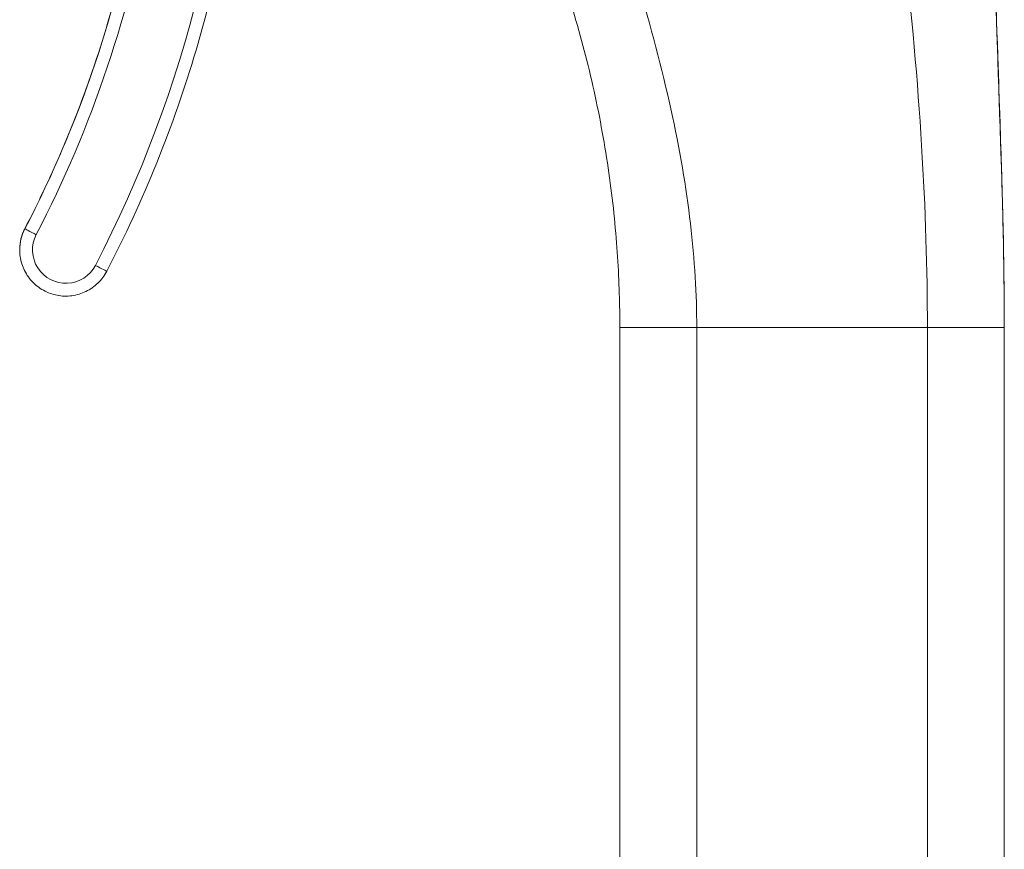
# Model space of a CAD drawing. Header units: inches. Extents: x 1 to 177, y 1 to 112.
# Tile 23 of 70: x 13.28 to 14.79, y 57.83 to 59.1. Entities that reach past the tile are written whole.
import ezdxf

# ---------------------------------------------------------------- set-up
doc = ezdxf.new("R2010")
doc.units = ezdxf.units.IN
doc.header["$LTSCALE"] = 10.666667
doc.header["$MEASUREMENT"] = 0
doc.layers.add('Visible (ANSI)', color=7, linetype='Continuous', lineweight=13)
doc.layers.add('Visible Narrow (ANSI)', color=7, linetype='Continuous', lineweight=18)

msp = doc.modelspace()

# ---------------------------------------------------------------- linework, layer by layer
at = {"layer": 'Visible (ANSI)'}
for p, q in [((13.278, 58.7478), (13.278, 58.7481)), ((14.1998, 58.5691), (14.1998, 58.629)), ((14.7903, 57.7029), (14.7903, 58.629)), ((14.1998, 58.5691), (14.1998, 57.9588)), ((14.1998, 57.8604), (14.1998, 57.9588)), ((14.1998, 57.8604), (14.1998, 57.7029))]:
    msp.add_line(p, q, dxfattribs=at)
for points, knots in [([(14.7664, 59.6499), (14.7664, 59.6495), (14.7664, 59.65), (14.7665, 59.6453), (14.7665, 59.6448), (14.7665, 59.6434), (14.7665, 59.6427), (14.7666, 59.6408), (14.7666, 59.6397), (14.7667, 59.6359), (14.7667, 59.633), (14.7669, 59.6241), (14.767, 59.618), (14.7672, 59.6015), (14.7674, 59.5911), (14.7681, 59.5496), (14.7686, 59.5184), (14.7707, 59.3938), (14.7726, 59.3004), (14.7779, 59.1121), (14.7813, 59.0174), (14.7859, 58.875), (14.7874, 58.8273), (14.789, 58.7546), (14.7895, 58.7286), (14.7899, 58.6959), (14.79, 58.6867), (14.7902, 58.6685), (14.7902, 58.6597), (14.7903, 58.6496), (14.7903, 58.6467), (14.7903, 58.6431), (14.7903, 58.6419), (14.7903, 58.6409), (14.7903, 58.6408), (14.7903, 58.6407), (14.7903, 58.6407), (14.7903, 58.6407), (14.7903, 58.6407), (14.7903, 58.6407), (14.7903, 58.6407), (14.7903, 58.6407)], [0, 0, 0, 0, 0.11596, 0.11596, 0.128622, 0.128622, 0.140261, 0.140261, 0.151942, 0.151942, 0.175588, 0.175588, 0.222215, 0.222215, 0.30144, 0.30144, 0.538979, 0.538979, 1.251692, 1.251692, 1.977703, 1.977703, 2.340156, 2.340156, 2.533366, 2.533366, 2.616428, 2.616428, 2.71591, 2.71591, 2.76555, 2.76555, 2.790634, 2.790634, 2.791809, 2.791809, 2.792533, 2.792533, 2.792714, 2.792714, 2.792736, 2.792736, 2.792736, 2.792736]), ([(14.7665, 59.6467), (14.7665, 59.6467), (14.7665, 59.6467), (14.7665, 59.6465), (14.7665, 59.6463), (14.7665, 59.6445), (14.7665, 59.6438), (14.7666, 59.6417), (14.7666, 59.6409), (14.7666, 59.639), (14.7666, 59.6381), (14.7667, 59.6357), (14.7667, 59.6341), (14.7667, 59.6307), (14.7668, 59.6289), (14.7668, 59.624), (14.7669, 59.621), (14.7671, 59.6112), (14.7672, 59.6044), (14.7676, 59.5773), (14.7679, 59.557), (14.7693, 59.4759), (14.7703, 59.4151), (14.7735, 59.2633), (14.7761, 59.1722), (14.7813, 59.0139), (14.7838, 58.9432), (14.786, 58.871), (14.7863, 58.861), (14.7867, 58.8471), (14.7868, 58.8422), (14.787, 58.8369), (14.787, 58.8355), (14.7871, 58.834), (14.7871, 58.8336), (14.7871, 58.8334), (14.7871, 58.8334), (14.7871, 58.8334)], [2.385573, 2.385573, 2.385573, 2.385573, 2.413423, 2.413423, 2.521095, 2.521095, 2.561563, 2.561563, 2.578262, 2.578262, 2.58963, 2.58963, 2.604275, 2.604275, 2.618931, 2.618931, 2.642678, 2.642678, 2.694264, 2.694264, 2.848836, 2.848836, 3.312396, 3.312396, 4.007988, 4.007988, 4.531684, 4.531684, 4.619556, 4.619556, 4.67259, 4.67259, 4.699088, 4.699088, 4.715138, 4.715138, 4.720726, 4.720726, 4.720726, 4.720726]), ([(13.6274, 59.5975), (13.6274, 59.5364), (13.6245, 59.4752), (13.6128, 59.3535), (13.604, 59.2929), (13.5807, 59.1729), (13.5662, 59.1134), (13.5315, 58.9962), (13.5113, 58.9384), (13.4656, 58.825), (13.44, 58.7694), (13.4118, 58.7152)], [2.7931481, 2.7931481, 2.7931481, 2.7931481, 2.8890045, 2.8890045, 2.9848609, 2.9848609, 3.0807173, 3.0807173, 3.1765737, 3.1765737, 3.27243, 3.27243, 3.27243, 3.27243]), ([(14.1998, 58.629), (14.1998, 58.6628), (14.1988, 58.6986), (14.1963, 58.7371), (14.1938, 58.7756), (14.1898, 58.8168), (14.1841, 58.8585), (14.1783, 58.9001), (14.1709, 58.9423), (14.1619, 58.9841), (14.1529, 59.026), (14.1422, 59.0676), (14.1302, 59.108), (14.1182, 59.1484), (14.1049, 59.1877), (14.0912, 59.224), (14.0774, 59.2603), (14.0634, 59.2937), (14.0493, 59.3248)], [0, 0, 0, 0, 0.166667, 0.166667, 0.166667, 0.333333, 0.333333, 0.333333, 0.5, 0.5, 0.5, 0.666667, 0.666667, 0.666667, 0.833333, 0.833333, 0.833333, 1, 1, 1, 1]), ([(13.461, 59.3035), (13.4549, 59.2671), (13.4477, 59.2309), (13.4309, 59.159), (13.4214, 59.1234), (13.4001, 59.0527), (13.3884, 59.0177), (13.3628, 58.9485), (13.3489, 58.9143), (13.319, 58.8468), (13.303, 58.8135), (13.286, 58.7808)], [2.9600243, 2.9600243, 2.9600243, 2.9600243, 3.0225055, 3.0225055, 3.0849866, 3.0849866, 3.1474678, 3.1474678, 3.2099489, 3.2099489, 3.27243, 3.27243, 3.27243, 3.27243]), ([(13.278, 58.7481), (13.278, 58.7504), (13.2781, 58.7526), (13.2786, 58.7571), (13.2789, 58.7594), (13.2798, 58.7638), (13.2803, 58.766), (13.2816, 58.7704), (13.2823, 58.7725), (13.284, 58.7767), (13.285, 58.7788), (13.286, 58.7808)], [5.9346961, 5.9346961, 5.9346961, 5.9346961, 6.0305614, 6.0305614, 6.1264267, 6.1264267, 6.2222921, 6.2222921, 6.3181574, 6.3181574, 6.4140227, 6.4140227, 6.4140227, 6.4140227]), ([(13.4118, 58.7152), (13.4083, 58.7084), (13.4037, 58.7023), (13.3929, 58.6918), (13.3866, 58.6874), (13.373, 58.6808), (13.3657, 58.6786), (13.3507, 58.6766), (13.343, 58.6768), (13.3282, 58.6796), (13.321, 58.6823), (13.3078, 58.6896), (13.3018, 58.6944), (13.2916, 58.7055), (13.2874, 58.7119), (13.2812, 58.7257), (13.2792, 58.7331), (13.2782, 58.743), (13.278, 58.7454), (13.278, 58.7478)], [3.27243, 3.27243, 3.27243, 3.27243, 3.59243, 3.59243, 3.91243, 3.91243, 4.23243, 4.23243, 4.55243, 4.55243, 4.87243, 4.87243, 5.19243, 5.19243, 5.51243, 5.51243, 5.83243, 5.83243, 5.934696, 5.934696, 5.934696, 5.934696])]:
    msp.add_open_spline(points, degree=3, knots=knots, dxfattribs=at)
at = {"layer": 'Visible Narrow (ANSI)'}
for p, q in [((14.6488, 59.0942), (14.6488, 59.0942)), ((14.65, 59.0814), (14.65, 59.0814)), ((14.65, 59.081), (14.6501, 59.081)), ((14.659, 58.9721), (14.659, 58.9721)), ((14.3014, 58.8395), (14.3014, 58.8395)), ((13.286, 58.7805), (13.286, 58.7808)), ((14.3179, 58.6289), (14.6722, 58.6289)), ((14.3179, 57.7028), (14.3179, 58.6289)), ((14.6722, 57.7028), (14.6722, 58.6289))]:
    msp.add_line(p, q, dxfattribs=at)
for centre, radius, start, end in [((13.3489, 58.7478), 0.0709, 152.5366, 180), ((13.3489, 58.7478), 0.0512, 152.5366, 332.5366), ((14.6604, 58.66), 0.0118, 352.2405, 352.253)]:
    msp.add_arc(centre, radius, start, end, dxfattribs=at)
for centre, major_axis, ratio, start_param, end_param in [((11.714, 59.5975), (1.8937, 0), 0.999999, 5.803859, 6.283141), ((11.714, 59.5978), (1.7717, 0), 0.999999, 5.803859, 6.116264), ((11.714, 59.5976), (1.7717, 0), 0.999999, 5.803859, 6.116264), ((11.714, 59.5975), (1.7913, 0), 0.999999, 5.803859, 6.116264), ((14.6604, 58.8386), (-0.0118, 0), 0.080189, 4.115836, 4.116568), ((13.3489, 58.7481), (-0.0709, 0), 0.999999, 5.803859, 6.283185), ((13.3035, 58.7714), (-0.0175, 0.0091), 0.00113, 0.000587, 1.571386), ((13.3943, 58.7242), (0.0175, -0.0091), 0.00113, 4.712974, 6.283185)]:
    msp.add_ellipse(centre, major_axis=major_axis, ratio=ratio, start_param=start_param, end_param=end_param, dxfattribs=at)
for points, knots in [([(14.7903, 58.629), (14.7903, 58.7291), (14.7874, 58.8301), (14.7838, 58.9371), (14.7803, 59.044), (14.7762, 59.1568), (14.7733, 59.2744), (14.7704, 59.392), (14.7686, 59.5143), (14.7664, 59.6502)], [0, 0, 0, 0, 0.333333, 0.333333, 0.333333, 0.666667, 0.666667, 0.666667, 1, 1, 1, 1]), ([(14.6722, 58.6289), (14.6722, 58.7177), (14.6693, 58.8102), (14.6633, 58.9085), (14.6573, 59.0067), (14.6482, 59.1107), (14.6358, 59.22), (14.6235, 59.3293), (14.6079, 59.444), (14.5871, 59.5686)], [0, 0, 0, 0, 0.333333, 0.333333, 0.333333, 0.666667, 0.666667, 0.666667, 1, 1, 1, 1]), ([(14.3179, 58.6289), (14.3179, 58.6791), (14.3148, 58.7324), (14.3083, 58.7883), (14.3017, 58.8442), (14.2918, 58.9028), (14.2782, 58.9646), (14.2646, 59.0263), (14.2474, 59.0912), (14.2271, 59.1589), (14.2068, 59.2267), (14.1835, 59.2973), (14.1569, 59.3735)], [0, 0, 0, 0, 0.25, 0.25, 0.25, 0.5, 0.5, 0.5, 0.75, 0.75, 0.75, 1, 1, 1, 1]), ([(14.1998, 58.629), (14.1998, 58.629), (14.2004, 58.629), (14.2021, 58.629), (14.2038, 58.629), (14.2059, 58.629), (14.2082, 58.6289), (14.2108, 58.6289), (14.2136, 58.6289), (14.2165, 58.6289), (14.2196, 58.6289), (14.2228, 58.6289), (14.2272, 58.6289), (14.2329, 58.6289), (14.2401, 58.6289), (14.2477, 58.6289), (14.2556, 58.6289), (14.2641, 58.6289), (14.2731, 58.6289), (14.2828, 58.6289), (14.2934, 58.6289), (14.3049, 58.6289), (14.3134, 58.6289), (14.3179, 58.6289)], [0, 0, 0, 0, 0.0625, 0.09375, 0.125, 0.15625, 0.1875, 0.21875, 0.25, 0.28125, 0.3125, 0.34375, 0.375, 0.4375, 0.5, 0.5625, 0.625, 0.6875, 0.75, 0.8125, 0.875, 0.9375, 1, 1, 1, 1])]:
    msp.add_open_spline(points, degree=3, knots=knots, dxfattribs=at)
msp.add_open_spline([(14.6722, 58.6289), (14.6772, 58.6289), (14.6867, 58.6289), (14.6994, 58.6289), (14.7106, 58.6289), (14.7207, 58.6289), (14.7299, 58.6289), (14.7383, 58.6289), (14.7462, 58.6289), (14.7538, 58.6289), (14.761, 58.6289), (14.7679, 58.6289), (14.7745, 58.6289), (14.7805, 58.6289), (14.7856, 58.629), (14.7893, 58.629), (14.7903, 58.629), (14.7903, 58.629)], degree=3, dxfattribs=at)

doc.saveas('drawing.dxf')
